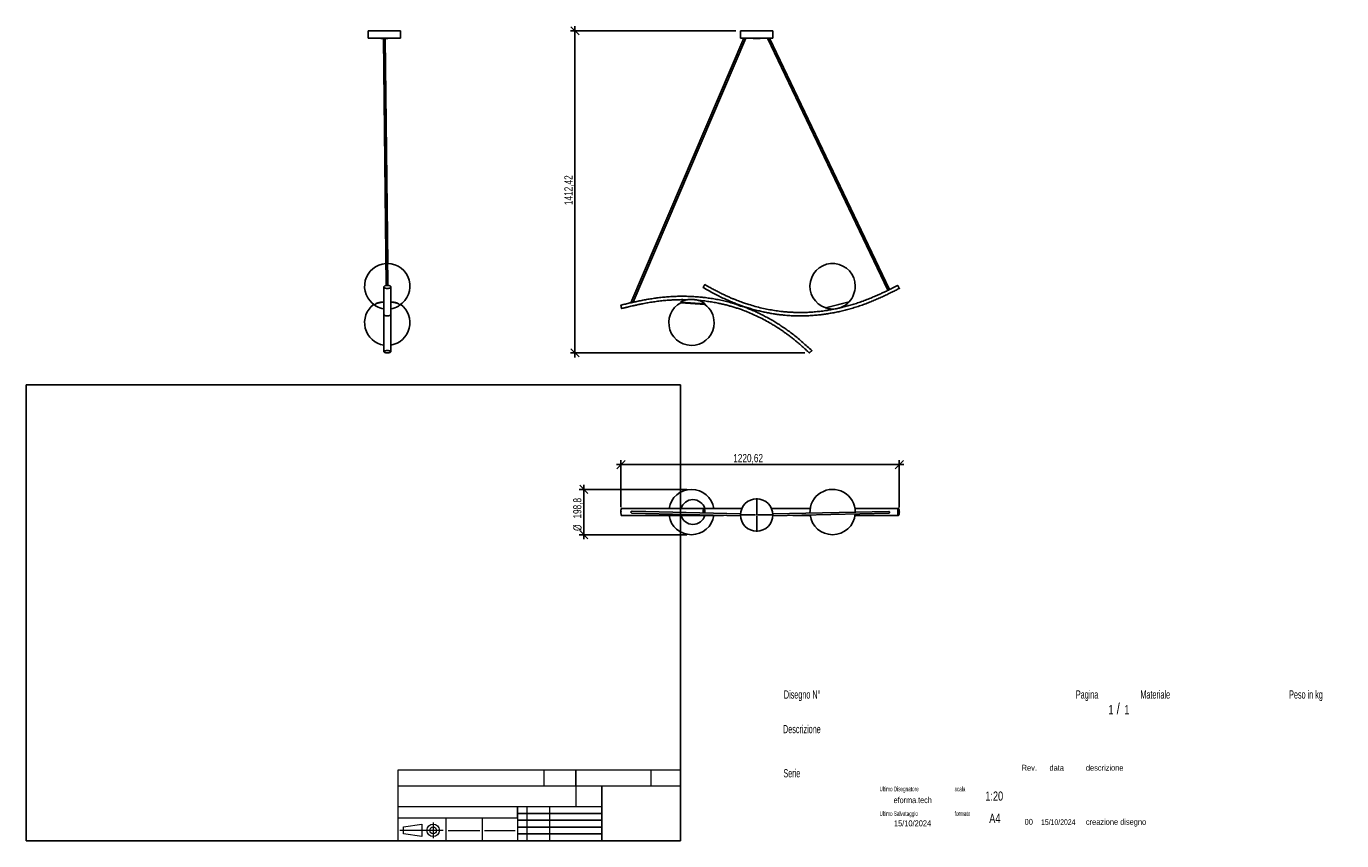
# Model space of a CAD drawing. Header units: millimetres. Extents: x 2 to 291, y 2 to 181.
import ezdxf

# ---------------------------------------------------------------- set-up
doc = ezdxf.new("R2010")
doc.units = ezdxf.units.MM
doc.header["$PDSIZE"] = -1
doc.layers.add('FORMAT', color=7, linetype='Continuous')
doc.styles.add('SLDTEXTSTYLE0', font='TXT', dxfattribs={"width": 0.605})
doc.styles.add('SLDTEXTSTYLE1', font='TXT', dxfattribs={"width": 0.75})
doc.dimstyles.new('SLDDIMSTYLE0', dxfattribs={"dimtxt": 1.8, "dimasz": 1.8, "dimexe": 0, "dimexo": 0.0625, "dimgap": 0.45, "dimtad": 1, "dimlfac": 20, "dimrnd": 1e-09, "dimzin": 12, "dimdsep": 46, "dimtxsty": 'SLDTEXTSTYLE1', "dimblk1": 'OBLIQUE', "dimblk2": 'OBLIQUE', "dimsah": 1, "dimcen": 0.09, "dimadec": 0, "dimazin": 3, "dimtfac": 1, "dimtmove": 0, "dimatfit": 0, "dimldrblk": 'OBLIQUE', "dimfxl": 0, "dimfrac": 2, "dimtolj": 1, "dimtzin": 12, "dimarcsym": 0})

# ---------------------------------------------------------------- blocks, each defined once
blk = doc.blocks.new('_Oblique')
at = {"color": 0, "linetype": 'ByBlock', "lineweight": -2}
blk.add_line((-0.5, -0.5), (0.5, 0.5), dxfattribs=at)
blk = doc.blocks.new('_D')
at = {"layer": 'FORMAT', "color": 7}
for p, q in [((158.13, 180.11), (121.82, 180.11)), ((122.82, 180.11), (122.82, 181.11)), ((122.82, 109.49), (122.82, 180.11)), ((173.23, 109.49), (121.82, 109.49)), ((122.82, 109.49), (122.82, 108.49))]:
    blk.add_line(p, q, dxfattribs=at)
at = {"layer": 'FORMAT', "color": 7, "xscale": 1.8, "yscale": 1.8}
for p, rotation in [((122.82, 180.11, -160.29), 269.999999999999), ((122.82, 109.49, -160.29), 89.99999999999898)]:
    blk.add_blockref('_Oblique', p, dxfattribs=dict(at, rotation=rotation))
at = {"layer": 'FORMAT', "color": 7, "insert": (120.5, 141.91), "char_height": 1.8, "attachment_point": 1, "rotation": 90, "style": 'SLDTEXTSTYLE1'}
blk.add_mtext('1412,42', dxfattribs=at)
blk = doc.blocks.new('_D_1')
at = {"layer": 'FORMAT', "color": 7}
for p, q in [((132.92, 84.99), (131.92, 84.99)), ((132.92, 75.63), (132.92, 85.99)), ((132.92, 84.99), (193.95, 84.99)), ((193.95, 75.61), (193.95, 85.99)), ((193.95, 84.99), (194.95, 84.99))]:
    blk.add_line(p, q, dxfattribs=at)
at = {"layer": 'FORMAT', "color": 7, "xscale": 1.8, "yscale": 1.8}
blk.add_blockref('_Oblique', (132.92, 84.99), dxfattribs=at)
at = {"layer": 'FORMAT', "color": 7, "xscale": 1.8, "yscale": 1.8, "rotation": 180.0000000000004}
blk.add_blockref('_Oblique', (193.95, 84.99), dxfattribs=at)
at = {"layer": 'FORMAT', "color": 7, "insert": (157.55, 87.31), "char_height": 1.8, "attachment_point": 1, "style": 'SLDTEXTSTYLE1'}
blk.add_mtext('1220,62', dxfattribs=at)
blk = doc.blocks.new('_D_2')
at = {"layer": 'FORMAT', "color": 7}
for p, q in [((147.38, 79.55), (123.78, 79.55)), ((124.78, 79.55), (124.78, 80.55)), ((124.78, 79.55), (124.78, 69.61)), ((147.38, 69.61), (123.78, 69.61)), ((124.78, 69.61), (124.78, 68.61))]:
    blk.add_line(p, q, dxfattribs=at)
at = {"layer": 'FORMAT', "color": 7, "xscale": 1.8, "yscale": 1.8}
for p, rotation in [((124.78, 79.55, 35.35), 270.0000000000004), ((124.78, 69.61, 35.35), 90.0000000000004)]:
    blk.add_blockref('_Oblique', p, dxfattribs=dict(at, rotation=rotation))
at = {"layer": 'FORMAT', "color": 7, "char_height": 1.8, "attachment_point": 1, "rotation": 90, "style": 'SLDTEXTSTYLE1'}
for s, insert in [('198,8', (122.44, 73.15)), ('%%c', (122.46, 70.44))]:
    blk.add_mtext(s, dxfattribs=dict(at, insert=insert))
blk = doc.blocks.new('SW_CENTERMARKSYMBOL_0')
at = {"layer": 'FORMAT', "color": 0}
for p, q in [((0, 0.25), (0, 3.68)), ((-0.25, 0), (-3.68, 0)), ((0, 0), (-0.13, 0)), ((0, 0), (0, 0.12)), ((0, 0), (0, -0.13)), ((0, 0), (0.12, 0)), ((0.25, 0), (3.68, 0)), ((0, -0.25), (0, -3.68))]:
    blk.add_line(p, q, dxfattribs=at)

msp = doc.modelspace()

# ---------------------------------------------------------------- linework, layer by layer
at = {"color": 7, "linetype": 'Continuous', "lineweight": 25}
for p, q in [((77.46499, 180.11136), (77.46499, 178.49378)), ((84.57357, 180.11136), (77.46499, 180.11136)), ((84.57357, 178.49378), (84.57357, 180.11136)), ((159.13171, 180.11136), (159.13171, 178.49378)), ((166.24029, 180.11136), (159.13171, 180.11136)), ((166.24029, 178.49378), (166.24029, 180.11136)), ((84.57357, 178.49378), (77.46499, 178.49378)), ((80.2391, 178.49378), (80.2391, 178.40488)), ((80.2391, 178.40488), (80.82054, 178.40488)), ((80.81958, 178.49378), (81.39411, 124.2643)), ((81.7939, 124.28623), (81.2196, 178.49378)), ((81.75623, 129.08675), (81.22057, 178.40488)), ((81.22057, 178.40488), (81.80007, 178.40488)), ((81.80007, 178.40488), (81.80007, 178.49378)), ((159.8436, 178.49378), (135.11262, 120.48008)), ((135.59325, 120.58752), (160.27843, 178.49378)), ((166.24029, 178.49378), (159.13171, 178.49378)), ((161.90553, 178.49378), (161.90553, 178.40488)), ((161.90553, 178.40488), (163.4665, 178.40488)), ((163.4665, 178.40488), (163.4665, 178.49378)), ((165.08942, 178.49378), (191.46773, 123.20562)), ((191.82741, 123.38066), (165.53261, 178.49378)), ((79.05772, 120.1453), (79.03148, 120.10534)), ((84.30064, 120.10534), (84.2744, 120.1453)), ((145.97922, 120.63028), (146.0496, 120.49781)), ((145.97922, 120.63028), (151.40989, 120.23689)), ((151.32116, 120.11595), (146.0496, 120.49781)), ((151.32116, 120.11595), (151.40989, 120.23689)), ((158.6502, 120.09655), (158.60948, 120.00542)), ((159.40642, 119.73277), (159.42895, 119.78318)), ((182.97211, 120.66085), (177.80028, 119.3371)), ((177.81554, 119.38471), (177.80028, 119.3371)), ((182.93585, 120.69528), (177.81554, 119.38471)), ((182.97211, 120.66085), (182.93585, 120.69528)), ((135.33857, 74.36585), (159.13608, 73.75952)), ((159.13877, 74.15958), (135.35522, 74.76555)), ((191.64478, 74.72082), (166.23342, 74.15655)), ((166.23577, 73.7565), (191.66214, 74.32111))]:
    msp.add_line(p, q, dxfattribs=at)
at = {"color": 7, "linetype": 'Continuous', "lineweight": 25, "flags": 128}
for points in [[(191.82515, 123.37959), (191.82426, 123.37604), (191.80463, 123.359), (191.76807, 123.33274), (191.71759, 123.30138), (191.65899, 123.27023), (191.59935, 123.24358), (191.54478, 123.2234), (191.50104, 123.21041), (191.47415, 123.20498), (191.46773, 123.20562), (191.46773, 123.20562)], [(80.93613, 120.63562), (80.80975, 120.62586), (80.60652, 120.60647), (80.41035, 120.58304), (80.22254, 120.55571), (80.04433, 120.52469), (79.87692, 120.49016), (79.72141, 120.45236), (79.57884, 120.41155), (79.45016, 120.36799), (79.33623, 120.32198), (79.2378, 120.27382), (79.15554, 120.22383), (79.08998, 120.17234), (79.04156, 120.11969), (79.01061, 120.06625), (78.99733, 120.01236), (79.00181, 119.95837), (79.02402, 119.90466), (79.06382, 119.85158), (79.12093, 119.79947), (79.19498, 119.7487), (79.22866, 119.72915)], [(80.93615, 120.66979), (80.81872, 120.66068), (80.61751, 120.64149), (80.42328, 120.6183), (80.23732, 120.59125), (80.06086, 120.56054), (79.89509, 120.52637), (79.7411, 120.48896), (79.59992, 120.44856), (79.4725, 120.40544), (79.35967, 120.35989), (79.26219, 120.31221), (79.1807, 120.26272), (79.11576, 120.21175), (79.06779, 120.15963), (79.05772, 120.1453)], [(84.10346, 119.72915), (84.1375, 119.74892), (84.21148, 119.7997), (84.26852, 119.85181), (84.30823, 119.9049), (84.33036, 119.95861), (84.33477, 120.01259), (84.32141, 120.06648), (84.29038, 120.11993), (84.24189, 120.17257), (84.17626, 120.22405), (84.09392, 120.27403), (83.99542, 120.32219), (83.88142, 120.36819), (83.75268, 120.41174), (83.61006, 120.45254), (83.45449, 120.49032), (83.28703, 120.52483), (83.10878, 120.55584), (82.92092, 120.58315), (82.72472, 120.60657), (82.52147, 120.62594), (82.43822, 120.63255)], [(84.2744, 120.1453), (84.26433, 120.15963), (84.21636, 120.21175), (84.15142, 120.26272), (84.06993, 120.31221), (83.97245, 120.35989), (83.85962, 120.40544), (83.7322, 120.44856), (83.59102, 120.48896), (83.43703, 120.52637), (83.27126, 120.56054), (83.0948, 120.59125), (82.90884, 120.6183), (82.71461, 120.64149), (82.5134, 120.66068), (82.43993, 120.66655)]]:
    msp.add_lwpolyline(points, dxfattribs=at)
at = {"color": 7, "linetype": 'Continuous', "lineweight": 25}
msp.add_circle((162.686, 73.93571), 3.55429, dxfattribs=at)
for centre, radius, start, end in [((81.66606, 124.11764), 4.96993, 93.7256532, 237.8447917), ((81.66606, 124.11764), 4.96993, 302.1552083, 89.1125506), ((179.33201, 124.11764), 4.96993, 0, 252.2341072), ((179.33201, 124.11764), 4.96993, 316.4796131, 0), ((81.66606, 116.10879), 4.96993, 126.3191852, 261.563712), ((81.66606, 124.11764), 5.01993, 240.9518958, 261.6468773), ((81.66606, 116.10879), 4.96993, 278.9385188, 53.6808148), ((81.66606, 124.11764), 5.01993, 278.8582603, 299.0481042), ((148.38127, 116.10879), 4.96993, 117.9795636, 0), ((148.38127, 116.10879), 5.11993, 100.3607559, 117.9795636), ((148.38127, 116.10879), 5.11993, 53.7340577, 73.4072432), ((148.38127, 116.10879), 4.96993, 0, 53.7340577), ((179.33201, 124.11764), 5.01993, 252.2341072, 276.5490257), ((179.33201, 124.11764), 5.01993, 287.5745945, 316.4796131), ((148.38127, 74.58249), 4.96993, 8.9511359, 171.0499553), ((179.33201, 74.58249), 4.96993, 359.7150225, 182.8291338), ((148.69456, 74.59055), 2.71362, 16.4040586, 163.6006701), ((148.38127, 74.58249), 4.96993, 188.4259184, 270), ((148.69456, 74.57455), 2.71372, 195.4284914, 344.5899224), ((148.38127, 74.58249), 4.96993, 270, 351.576226), ((179.33201, 74.58249), 4.96993, 187.4523131, 270), ((179.33201, 74.58249), 4.96993, 270, 355.0918431)]:
    msp.add_arc(centre, radius, start, end, dxfattribs=at)
for points, knots in [([(80.94046, 123.95412), (80.94046, 123.97411), (80.94439, 123.99484), (80.96157, 124.03684), (80.97484, 124.0581), (81.01139, 124.09985), (81.03468, 124.12034), (81.09075, 124.15912), (81.12352, 124.17741), (81.19674, 124.21052), (81.23718, 124.22534), (81.32293, 124.2507), (81.36823, 124.26123), (81.46055, 124.27776), (81.50756, 124.28376), (81.60042, 124.29153), (81.64627, 124.29331), (81.73465, 124.29331), (81.7805, 124.29153), (81.87336, 124.28376), (81.92037, 124.27776), (82.01269, 124.26123), (82.05799, 124.2507), (82.14374, 124.22534), (82.18418, 124.21052), (82.2574, 124.17741), (82.29018, 124.15912), (82.34624, 124.12034), (82.36953, 124.09985), (82.40608, 124.0581), (82.41935, 124.03684), (82.43653, 123.99484), (82.44046, 123.97411), (82.44046, 123.93413), (82.43653, 123.9134), (82.41935, 123.8714), (82.40608, 123.85014), (82.36953, 123.80839), (82.34624, 123.78791), (82.29018, 123.74912), (82.2574, 123.73084), (82.18418, 123.69772), (82.14374, 123.6829), (82.05799, 123.65754), (82.01269, 123.64701), (81.92037, 123.63048), (81.87336, 123.62448), (81.7805, 123.61671), (81.73465, 123.61493), (81.64627, 123.61493), (81.60042, 123.61671), (81.50756, 123.62448), (81.46055, 123.63048), (81.36823, 123.64701), (81.32293, 123.65754), (81.23718, 123.6829), (81.19674, 123.69772), (81.12352, 123.73084), (81.09075, 123.74912), (81.03468, 123.78791), (81.01139, 123.80839), (80.97484, 123.85014), (80.96157, 123.8714), (80.94439, 123.9134), (80.94046, 123.93413), (80.94046, 123.95412)], [0, 0, 0, 0, 0.03125, 0.03125, 0.0625, 0.0625, 0.09375, 0.09375, 0.125, 0.125, 0.15625, 0.15625, 0.1875, 0.1875, 0.21875, 0.21875, 0.25, 0.25, 0.28125, 0.28125, 0.3125, 0.3125, 0.34375, 0.34375, 0.375, 0.375, 0.40625, 0.40625, 0.4375, 0.4375, 0.46875, 0.46875, 0.5, 0.5, 0.53125, 0.53125, 0.5625, 0.5625, 0.59375, 0.59375, 0.625, 0.625, 0.65625, 0.65625, 0.6875, 0.6875, 0.71875, 0.71875, 0.75, 0.75, 0.78125, 0.78125, 0.8125, 0.8125, 0.84375, 0.84375, 0.875, 0.875, 0.90625, 0.90625, 0.9375, 0.9375, 0.96875, 0.96875, 1, 1, 1, 1]), ([(150.92645, 123.82908), (150.92681, 123.82967), (150.92765, 123.83104), (150.94575, 123.86001), (150.97268, 123.90312), (151.00295, 123.95158), (151.04127, 124.01289), (151.08454, 124.08213), (151.11155, 124.12534), (151.12374, 124.14485)], [0, 0, 0, 0, 0.183622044, 0.425954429, 0.556301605, 0.689212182, 0.832037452, 0.924185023, 1, 1, 1, 1]), ([(151.12374, 124.14485), (151.12873, 124.15283), (151.14862, 124.18465), (151.18182, 124.23776), (151.21969, 124.29833), (151.252, 124.35001), (151.28284, 124.39932), (151.30931, 124.44165), (151.32382, 124.46483), (151.32091, 124.46016), (151.32023, 124.45908)], [0, 0, 0, 0, 0.031135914, 0.124107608, 0.216200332, 0.336980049, 0.462688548, 0.651067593, 0.919273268, 1, 1, 1, 1]), ([(179.90342, 119.13437), (179.6794, 119.08866), (179.08615, 118.96764), (178.06554, 118.79671), (176.85852, 118.62574), (175.62652, 118.49311), (174.43935, 118.40302), (173.35238, 118.35506), (172.36253, 118.33944), (171.46378, 118.34768), (170.58602, 118.37696), (169.71666, 118.42668), (168.8454, 118.49736), (167.8037, 118.60701), (166.5917, 118.77254), (165.21377, 119.01321), (163.80899, 119.31201), (162.38375, 119.67082), (161.27162, 119.99538), (160.49271, 120.24362), (160.02534, 120.39871), (159.5267, 120.57115), (158.9838, 120.76732), (158.3959, 120.98981), (157.76398, 121.24084), (157.08914, 121.52275), (156.37262, 121.8382), (155.61538, 122.18924), (154.82317, 122.57457), (153.99695, 122.99451), (153.13772, 123.44925), (152.2407, 123.9404), (151.63349, 124.28588), (151.32255, 124.46278)], [0, 0, 0, 0, 0.023031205, 0.060993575, 0.104226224, 0.145827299, 0.185799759, 0.224148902, 0.255417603, 0.285520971, 0.314685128, 0.343885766, 0.373236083, 0.40273669, 0.449399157, 0.496437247, 0.543622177, 0.594052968, 0.644463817, 0.660302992, 0.676409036, 0.694070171, 0.713454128, 0.734561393, 0.757392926, 0.78195015, 0.80823534, 0.83625711, 0.866029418, 0.896978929, 0.929620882, 0.963961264, 1, 1, 1, 1]), ([(193.62958, 124.29331), (193.50782, 124.23032), (193.28495, 124.11502), (192.97519, 123.95691), (192.69687, 123.81596), (192.36631, 123.6501), (192.0749, 123.50491), (191.87334, 123.40653), (191.82607, 123.38346)], [0, 0, 0, 0, 0.203587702, 0.372646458, 0.516490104, 0.666908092, 0.921889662, 1, 1, 1, 1]), ([(193.7895, 123.95412), (193.78548, 123.96264), (193.76948, 123.99658), (193.74277, 124.05323), (193.71231, 124.11784), (193.68631, 124.17297), (193.66151, 124.22558), (193.64022, 124.27074), (193.62855, 124.29549), (193.6309, 124.29051), (193.63144, 124.28936)], [0, 0, 0, 0, 0.031134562, 0.124101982, 0.216190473, 0.336964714, 0.462667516, 0.651037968, 0.919231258, 1, 1, 1, 1]), ([(80.94046, 123.95444), (80.94012, 123.77894), (80.93946, 123.43585), (80.93878, 122.94878), (80.93833, 122.49494), (80.93807, 122.07526), (80.93794, 121.68941), (80.93789, 121.33696), (80.9379, 121.03801), (80.93793, 120.78638), (80.93796, 120.57618), (80.93799, 120.38416), (80.93801, 120.20958), (80.93802, 120.05131), (80.93803, 119.9064), (80.93804, 119.75407), (80.93804, 119.58787), (80.93804, 119.40506), (80.93803, 119.21911), (80.93802, 119.03279), (80.93801, 118.8491), (80.93801, 118.67119), (80.938, 118.50776), (80.93801, 118.36132), (80.93801, 118.23413), (80.93802, 118.12603), (80.93803, 118.04206), (80.93803, 117.98396), (80.93803, 117.97384), (80.93804, 117.96868)], [0, 0, 0, 0, 0.051317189, 0.100327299, 0.147033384, 0.191433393, 0.233525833, 0.273311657, 0.310791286, 0.338621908, 0.365028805, 0.390011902, 0.413571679, 0.435708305, 0.456421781, 0.476534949, 0.504217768, 0.534369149, 0.56698911, 0.602077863, 0.639635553, 0.679662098, 0.722156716, 0.763277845, 0.80647321, 0.851743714, 0.899087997, 0.948506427, 1, 1, 1, 1]), ([(82.43803, 117.96866), (82.43803, 117.97346), (82.43803, 117.98288), (82.43803, 118.03628), (82.43802, 118.11366), (82.43801, 118.21359), (82.43801, 118.33159), (82.438, 118.4643), (82.438, 118.60843), (82.43801, 118.76321), (82.43802, 118.9264), (82.43802, 119.09606), (82.43803, 119.26706), (82.43804, 119.43716), (82.43804, 119.60425), (82.43803, 119.7646), (82.43803, 119.92283), (82.43802, 120.08684), (82.438, 120.26814), (82.43797, 120.47017), (82.43794, 120.69428), (82.43791, 120.94142), (82.43789, 121.21245), (82.43791, 121.53564), (82.438, 121.91802), (82.43823, 122.36651), (82.43867, 122.85635), (82.43937, 123.38615), (82.44009, 123.76141), (82.44046, 123.95381)], [0, 0, 0, 0, 0.0491990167, 0.0965073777, 0.1419258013, 0.1854548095, 0.2270931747, 0.2668412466, 0.3047002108, 0.3406699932, 0.3763256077, 0.4099068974, 0.4414139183, 0.4708468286, 0.4982057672, 0.5234906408, 0.5458882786, 0.5692266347, 0.5943303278, 0.6211993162, 0.6498338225, 0.6802336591, 0.7123979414, 0.7463269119, 0.7914837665, 0.8394301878, 0.8901653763, 0.9436873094, 1, 1, 1, 1]), ([(158.62237, 120.00251), (158.51242, 120.03904), (158.18683, 120.14719), (157.64958, 120.31098), (157.01438, 120.49496), (156.38999, 120.66336), (155.7715, 120.81896), (154.94214, 121.01265), (153.90836, 121.2263), (152.67712, 121.4374), (151.53354, 121.59585), (150.46168, 121.71378), (149.43711, 121.80051), (148.37957, 121.86328), (147.28224, 121.90057), (146.15296, 121.90976), (144.99501, 121.88819), (143.81235, 121.8336), (142.60191, 121.74334), (141.41124, 121.61949), (140.24446, 121.46509), (139.1188, 121.28874), (138.01039, 121.09136), (136.93763, 120.87942), (136.13409, 120.71067), (135.68887, 120.60967), (135.58713, 120.58659)], [0, 0, 0, 0, 0.014892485, 0.044099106, 0.072188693, 0.099896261, 0.127221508, 0.154163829, 0.209367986, 0.26288418, 0.314710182, 0.357744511, 0.401480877, 0.446867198, 0.49390622, 0.542600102, 0.592014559, 0.642758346, 0.694762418, 0.74801787, 0.796611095, 0.84603351, 0.894465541, 0.941317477, 0.986590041, 1, 1, 1, 1]), ([(149.84339, 121.01551), (149.8379, 121.01698), (149.82553, 121.02028), (149.76603, 121.03496), (149.69338, 121.0519), (149.5933, 121.07403), (149.45602, 121.10174), (149.28057, 121.13225), (149.09628, 121.1587), (148.84031, 121.18744), (148.54846, 121.20587), (148.22393, 121.20783), (147.966, 121.19714), (147.77753, 121.18211), (147.65762, 121.16997), (147.57235, 121.16015), (147.50113, 121.15101), (147.46013, 121.14523), (147.46044, 121.14512), (147.46051, 121.14509)], [0, 0, 0, 0, 0.032868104, 0.074062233, 0.106946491, 0.140674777, 0.205389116, 0.271612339, 0.34071581, 0.409850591, 0.551415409, 0.655584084, 0.761331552, 0.835055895, 0.871872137, 0.909339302, 0.948858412, 0.988754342, 1, 1, 1, 1]), ([(150.92503, 123.8268), (151.32103, 123.60177), (152.1021, 123.15794), (153.27112, 122.52646), (154.41891, 121.93589), (155.54653, 121.38977), (156.64767, 120.89387), (157.67798, 120.46247), (158.3439, 120.21083), (158.64964, 120.0953)], [0, 0, 0, 0, 0.15909226, 0.313784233, 0.464057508, 0.609931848, 0.751359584, 0.885843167, 1, 1, 1, 1]), ([(159.00808, 119.9647), (159.26983, 119.87072), (159.8582, 119.65948), (160.83092, 119.34642), (161.90729, 119.02853), (163.00578, 118.73873), (164.05934, 118.4912), (165.06646, 118.28273), (166.02568, 118.10972), (166.92308, 117.97056), (167.75897, 117.86057), (168.53395, 117.77544), (169.26159, 117.71035), (169.94903, 117.66193), (170.60926, 117.62729), (171.25537, 117.60469), (171.89285, 117.59339), (172.74429, 117.59274), (173.79929, 117.61898), (175.04598, 117.69243), (176.19538, 117.79725), (177.26578, 117.92524), (178.28306, 118.07287), (179.32701, 118.25128), (180.40395, 118.4635), (181.50563, 118.7103), (182.62827, 118.99353), (183.76748, 119.31451), (184.92568, 119.67652), (186.05702, 120.06671), (187.15819, 120.48125), (188.21442, 120.9077), (189.24899, 121.35089), (190.24601, 121.79932), (191.20293, 122.24716), (192.12944, 122.69517), (193.04198, 123.1481), (193.64555, 123.45861), (193.94942, 123.61493)], [0, 0, 0, 0, 0.022999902, 0.051699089, 0.084497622, 0.11581257, 0.145644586, 0.173994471, 0.200862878, 0.226247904, 0.249093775, 0.270585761, 0.290723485, 0.309509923, 0.327577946, 0.345400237, 0.362976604, 0.38030666, 0.41581551, 0.450238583, 0.483574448, 0.511255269, 0.539387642, 0.568581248, 0.598837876, 0.630158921, 0.661943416, 0.694582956, 0.728033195, 0.76228838, 0.793544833, 0.825334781, 0.856487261, 0.886623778, 0.915745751, 0.943864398, 0.971737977, 1, 1, 1, 1]), ([(191.4667, 123.20777), (191.46574, 123.20731), (191.24687, 123.1003), (190.78857, 122.88158), (190.07619, 122.54732), (189.22897, 122.16225), (188.25263, 121.73639), (187.14645, 121.28148), (185.99453, 120.84065), (184.85776, 120.44381), (183.74114, 120.08941), (182.64947, 119.7765), (181.6823, 119.52313), (181.07619, 119.38754), (180.84847, 119.3366)], [0, 0, 0, 0, 0.0002825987, 0.0645148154, 0.1344689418, 0.2086584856, 0.3109428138, 0.416517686, 0.5253565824, 0.6375110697, 0.7353086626, 0.8355393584, 0.9382127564, 1, 1, 1, 1]), ([(193.94827, 123.61737), (193.94798, 123.61799), (193.9473, 123.61944), (193.93273, 123.65033), (193.91106, 123.6963), (193.88669, 123.74798), (193.85586, 123.81337), (193.82104, 123.88722), (193.79931, 123.93331), (193.7895, 123.95412)], [0, 0, 0, 0, 0.18358448, 0.425928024, 0.556281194, 0.689197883, 0.832029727, 0.924181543, 1, 1, 1, 1]), ([(82.43706, 109.74101), (82.43735, 110.01765), (82.43793, 110.55626), (82.43826, 111.32607), (82.43835, 112.03912), (82.43829, 112.69468), (82.43818, 113.29372), (82.43807, 113.83728), (82.43802, 114.31513), (82.43799, 114.73353), (82.43799, 115.09799), (82.43799, 115.42432), (82.438, 115.71553), (82.43801, 115.98184), (82.43804, 116.37621), (82.43807, 116.89564), (82.43809, 117.51862), (82.43809, 118.06725), (82.43808, 118.38656), (82.43808, 118.52607)], [0, 0, 0, 0, 0.077453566, 0.150801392, 0.220038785, 0.285170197, 0.346194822, 0.40311398, 0.45593111, 0.500743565, 0.542109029, 0.580027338, 0.614498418, 0.645895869, 0.67693177, 0.760943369, 0.846240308, 0.932820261, 1, 1, 1, 1]), ([(82.43803, 117.97028), (82.43804, 117.9716), (82.43804, 117.97441), (82.43804, 118.01434), (82.43804, 118.07895), (82.43805, 118.16631), (82.43806, 118.27223), (82.43807, 118.38555), (82.43808, 118.49977), (82.43808, 118.61003), (82.43809, 118.72525), (82.43809, 118.84713), (82.43809, 118.98145), (82.43809, 119.08698), (82.43808, 119.15223), (82.43808, 119.16329)], [0, 0, 0, 0, 0.096232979, 0.205228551, 0.309815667, 0.40999548, 0.505768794, 0.597136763, 0.665835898, 0.731814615, 0.795072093, 0.855778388, 0.918760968, 0.986228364, 1, 1, 1, 1]), ([(135.12011, 120.48125), (135.04578, 120.46456), (134.64252, 120.37397), (133.90813, 120.19796), (133.24968, 120.03234), (132.91818, 119.94896)], [0, 0, 0, 0, 0.100873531, 0.547337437, 1, 1, 1, 1]), ([(132.91861, 119.94633), (132.91872, 119.94563), (132.91899, 119.94401), (132.92448, 119.91024), (132.93263, 119.86005), (132.9418, 119.80366), (132.95339, 119.73231), (132.96648, 119.65176), (132.97465, 119.6015), (132.97834, 119.57882)], [0, 0, 0, 0, 0.184144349, 0.426354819, 0.556606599, 0.689419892, 0.832159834, 0.924264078, 1, 1, 1, 1]), ([(132.97834, 119.57882), (132.97986, 119.56943), (132.9859, 119.53226), (132.99597, 119.47034), (133.00743, 119.39978), (133.01722, 119.33956), (133.02655, 119.28214), (133.03454, 119.23302), (133.0389, 119.20619), (133.038, 119.21168), (133.0378, 119.21293)], [0, 0, 0, 0, 0.031456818, 0.124513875, 0.216691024, 0.337862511, 0.463984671, 0.65277765, 0.921019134, 1, 1, 1, 1]), ([(133.03849, 119.20867), (133.17137, 119.24256), (133.41459, 119.30458), (133.75216, 119.3887), (134.05524, 119.46317), (134.41483, 119.55024), (134.86255, 119.65648), (135.44859, 119.79181), (136.12586, 119.9431), (136.89567, 120.10746), (137.80821, 120.29155), (138.85585, 120.48606), (140.03656, 120.67969), (141.25867, 120.84925), (142.45608, 120.97957), (143.62428, 121.0725), (144.75881, 121.13264), (145.92085, 121.15973), (146.81878, 121.16247), (147.32831, 121.14537), (147.44225, 121.14154)], [0, 0, 0, 0, 0.028209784, 0.051636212, 0.071569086, 0.092413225, 0.127747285, 0.166231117, 0.216146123, 0.270506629, 0.328160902, 0.407650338, 0.489696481, 0.574279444, 0.661438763, 0.737440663, 0.815333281, 0.895124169, 0.976548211, 1, 1, 1, 1]), ([(135.11262, 120.48008), (135.11441, 120.47972), (135.11797, 120.47898), (135.14866, 120.48103), (135.19508, 120.48611), (135.25838, 120.49559), (135.33735, 120.51101), (135.42727, 120.53313), (135.50763, 120.55716), (135.5616, 120.57555), (135.58978, 120.58617), (135.59118, 120.58755), (135.59178, 120.58814)], [0, 0, 0, 0, 0.085625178, 0.171134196, 0.259737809, 0.358337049, 0.472044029, 0.60445942, 0.751447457, 0.854640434, 0.93749765, 1, 1, 1, 1]), ([(149.84187, 121.01075), (150.12056, 120.98769), (150.81097, 120.93056), (151.8926, 120.7959), (153.06999, 120.61679), (154.14008, 120.41789), (155.10827, 120.20971), (155.98228, 119.99876), (156.83108, 119.77207), (157.66708, 119.52733), (158.50019, 119.26174), (159.49061, 118.91969), (160.63436, 118.4847), (161.92285, 117.939), (163.22436, 117.33057), (164.53225, 116.65901), (165.54272, 116.09153), (166.24571, 115.67368), (166.66613, 115.41698), (167.11311, 115.13631), (167.59787, 114.82251), (168.12053, 114.47289), (168.67963, 114.08551), (169.27358, 113.65834), (169.90057, 113.18907), (170.5592, 112.6759), (171.24414, 112.1214), (171.95438, 111.52548), (172.68892, 110.88817), (173.45204, 110.20684), (173.96567, 109.73294), (174.22869, 109.49027)], [0, 0, 0, 0, 0.030478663, 0.075504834, 0.11876831, 0.160274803, 0.194117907, 0.22669973, 0.258264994, 0.289869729, 0.32163646, 0.353565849, 0.404070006, 0.454980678, 0.506050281, 0.560633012, 0.615194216, 0.632337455, 0.649769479, 0.668884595, 0.689864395, 0.712709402, 0.737420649, 0.76399967, 0.792448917, 0.822777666, 0.85500099, 0.888498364, 0.92382744, 0.960994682, 1, 1, 1, 1]), ([(158.61244, 120.0041), (158.6114, 120.00428), (158.6041, 120.00552), (158.62835, 119.98195), (158.6855, 119.9352), (158.77976, 119.87135), (158.89879, 119.80924), (159.02954, 119.76413), (159.1578, 119.73877), (159.27648, 119.72787), (159.36481, 119.7271), (159.40856, 119.73011), (159.40332, 119.73386), (159.40222, 119.73465)], [0, 0, 0, 0, 0.017518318, 0.122063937, 0.227623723, 0.335278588, 0.442247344, 0.54298154, 0.64100328, 0.746613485, 0.859816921, 0.970511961, 1, 1, 1, 1]), ([(158.6803, 120.10136), (158.66315, 120.10042), (158.64466, 120.09941), (158.65118, 120.09614), (158.65165, 120.09591)], [0, 0, 0, 0, 0.927953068, 1, 1, 1, 1]), ([(159.42538, 119.7847), (159.42414, 119.78523), (159.42135, 119.78641), (159.36566, 119.81008), (159.27437, 119.84888), (159.15561, 119.89935), (159.0246, 119.95504), (158.91133, 120.00317), (158.81098, 120.04582), (158.72995, 120.08026), (158.69597, 120.0947), (158.6803, 120.10136)], [0, 0, 0, 0, 0.095960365, 0.216773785, 0.337631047, 0.458513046, 0.579389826, 0.700264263, 0.775844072, 0.89661541, 1, 1, 1, 1]), ([(174.7863, 109.99184), (174.45141, 110.30076), (173.79089, 110.91005), (172.79496, 111.79013), (171.81054, 112.62565), (170.83566, 113.4132), (169.87573, 114.14663), (168.93151, 114.82525), (168.00628, 115.45207), (167.09653, 116.03323), (166.15127, 116.60302), (165.17429, 117.15615), (164.16994, 117.68777), (163.19963, 118.16782), (162.2657, 118.59924), (161.37052, 118.98559), (160.52749, 119.32379), (159.87818, 119.57057), (159.51228, 119.69813), (159.4073, 119.73473)], [0, 0, 0, 0, 0.074508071, 0.146955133, 0.21733258, 0.285649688, 0.351884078, 0.414866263, 0.475782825, 0.534624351, 0.591388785, 0.65626142, 0.71819968, 0.777204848, 0.833278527, 0.886421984, 0.936631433, 0.981818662, 1, 1, 1, 1]), ([(179.90446, 119.13045), (179.90864, 119.13097), (179.91842, 119.13218), (179.96584, 119.13859), (180.04174, 119.14974), (180.14044, 119.16587), (180.26581, 119.18855), (180.41793, 119.21972), (180.58811, 119.25981), (180.71568, 119.29376), (180.79467, 119.31623), (180.82907, 119.32634), (180.84693, 119.33173), (180.84761, 119.33198), (180.84775, 119.33204)], [0, 0, 0, 0, 0.038508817, 0.08991072, 0.181863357, 0.276745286, 0.373865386, 0.532497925, 0.695838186, 0.849078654, 0.902843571, 0.956952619, 0.991096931, 1, 1, 1, 1]), ([(80.93809, 117.96825), (80.93809, 117.83694), (80.93809, 117.52396), (80.93808, 117.11674), (80.93806, 116.77657), (80.93805, 116.56904), (80.93804, 116.35871), (80.93802, 116.14558), (80.93801, 115.92793), (80.938, 115.69867), (80.93799, 115.43419), (80.93799, 115.12411), (80.93799, 114.76268), (80.93802, 114.36119), (80.93806, 113.91747), (80.93815, 113.42907), (80.93825, 112.90547), (80.93833, 112.34799), (80.93833, 111.75811), (80.93818, 111.12523), (80.93783, 110.45008), (80.93732, 109.98107), (80.93706, 109.7411)], [0, 0, 0, 0, 0.0642577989, 0.1531625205, 0.1828153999, 0.2123243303, 0.2416893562, 0.2709105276, 0.2999879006, 0.3296605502, 0.3619856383, 0.4032038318, 0.4481972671, 0.4969656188, 0.5495083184, 0.6058246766, 0.6659151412, 0.7260268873, 0.7894910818, 0.8563073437, 0.926479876, 1, 1, 1, 1]), ([(80.93804, 117.96869), (80.93913, 117.95319), (80.94129, 117.92254), (80.96488, 117.86148), (81.01921, 117.79176), (81.10836, 117.72676), (81.23872, 117.66295), (81.40937, 117.61477), (81.58981, 117.59365), (81.74427, 117.59279), (81.88506, 117.60412), (82.03069, 117.63134), (82.17811, 117.68003), (82.30824, 117.74915), (82.39413, 117.83221), (82.43269, 117.90987), (82.43627, 117.94927), (82.43803, 117.96865)], [0, 0, 0, 0, 0.031596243, 0.062464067, 0.123809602, 0.185319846, 0.244185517, 0.356035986, 0.465699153, 0.533298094, 0.602215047, 0.690608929, 0.769841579, 0.852391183, 0.929650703, 0.965391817, 1, 1, 1, 1]), ([(80.93706, 109.74099), (80.93706, 109.72621), (80.94099, 109.71088), (80.95817, 109.67983), (80.97144, 109.66412), (81.00799, 109.63325), (81.03128, 109.6181), (81.08735, 109.58943), (81.12012, 109.57592), (81.19335, 109.55144), (81.23378, 109.54048), (81.31954, 109.52175), (81.36483, 109.51396), (81.45716, 109.50175), (81.50416, 109.49732), (81.59703, 109.49158), (81.64287, 109.49027), (81.73126, 109.49028), (81.77711, 109.49159), (81.86997, 109.49735), (81.91698, 109.50179), (82.0093, 109.51402), (82.0546, 109.52181), (82.14035, 109.54057), (82.18078, 109.55153), (82.254, 109.57602), (82.28678, 109.58954), (82.34284, 109.61822), (82.36613, 109.63337), (82.40268, 109.66424), (82.41595, 109.67996), (82.43313, 109.71101), (82.43706, 109.72635), (82.43706, 109.7559), (82.43313, 109.77123), (82.41594, 109.80228), (82.40267, 109.818), (82.36612, 109.84886), (82.34283, 109.86401), (82.28676, 109.89268), (82.25399, 109.90619), (82.18077, 109.93067), (82.14033, 109.94163), (82.05458, 109.96037), (82.00928, 109.96815), (81.91696, 109.98036), (81.86995, 109.98479), (81.77709, 109.99053), (81.73124, 109.99184), (81.64285, 109.99183), (81.597, 109.99052), (81.50414, 109.98476), (81.45714, 109.98032), (81.36481, 109.96809), (81.31952, 109.9603), (81.23376, 109.94155), (81.19333, 109.93058), (81.12011, 109.90609), (81.08734, 109.89257), (81.03127, 109.86389), (81.00799, 109.84874), (80.97144, 109.81787), (80.95817, 109.80215), (80.94098, 109.7711), (80.93706, 109.75577), (80.93706, 109.74099)], [0, 0, 0, 0, 0.03125, 0.03125, 0.0625, 0.0625, 0.09375, 0.09375, 0.125, 0.125, 0.15625, 0.15625, 0.1875, 0.1875, 0.21875, 0.21875, 0.25, 0.25, 0.28125, 0.28125, 0.3125, 0.3125, 0.34375, 0.34375, 0.375, 0.375, 0.40625, 0.40625, 0.4375, 0.4375, 0.46875, 0.46875, 0.5, 0.5, 0.53125, 0.53125, 0.5625, 0.5625, 0.59375, 0.59375, 0.625, 0.625, 0.65625, 0.65625, 0.6875, 0.6875, 0.71875, 0.71875, 0.75, 0.75, 0.78125, 0.78125, 0.8125, 0.8125, 0.84375, 0.84375, 0.875, 0.875, 0.90625, 0.90625, 0.9375, 0.9375, 0.96875, 0.96875, 1, 1, 1, 1]), ([(174.50753, 109.74099), (174.50045, 109.73463), (174.47246, 109.70945), (174.42581, 109.66749), (174.37231, 109.61938), (174.32689, 109.57853), (174.28397, 109.53994), (174.24683, 109.50656), (174.22636, 109.48816), (174.23064, 109.49203), (174.23156, 109.49286)], [0, 0, 0, 0, 0.0314567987, 0.1245139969, 0.2166912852, 0.3400589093, 0.4640121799, 0.6528053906, 0.9251232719, 1, 1, 1, 1]), ([(174.78432, 109.99006), (174.78385, 109.98963), (174.78277, 109.98864), (174.75675, 109.96521), (174.71937, 109.93157), (174.67663, 109.89311), (174.62315, 109.845), (174.56247, 109.79041), (174.52461, 109.75636), (174.50753, 109.74099)], [0, 0, 0, 0, 0.187173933, 0.426382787, 0.558072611, 0.689446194, 0.832174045, 0.924270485, 1, 1, 1, 1]), ([(132.97832, 75.35488), (132.97746, 75.35557), (132.97562, 75.35706), (132.96944, 75.35022), (132.96024, 75.32756), (132.94945, 75.26962), (132.94029, 75.19329), (132.92983, 75.06599), (132.92137, 74.88477), (132.91745, 74.66103), (132.91885, 74.438), (132.92442, 74.25625), (132.93264, 74.1121), (132.94179, 74.00286), (132.95339, 73.91702), (132.96648, 73.86517), (132.97465, 73.85946), (132.97834, 73.85689)], [0, 0, 0, 0, 0.008842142, 0.01901765, 0.064219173, 0.109037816, 0.164078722, 0.221044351, 0.344947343, 0.473797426, 0.592064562, 0.713172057, 0.778299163, 0.844707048, 0.916078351, 0.962131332, 1, 1, 1, 1]), ([(152.65086, 75.35445), (152.5778, 75.35445), (152.1506, 75.35445), (151.586, 75.35445), (150.96284, 75.35444), (150.56699, 75.35444), (150.17982, 75.35444), (149.80134, 75.35443), (149.43163, 75.35443), (149.06833, 75.35443), (148.69503, 75.35443), (148.29013, 75.35443), (147.83671, 75.35444), (147.3319, 75.35444), (146.77801, 75.35445), (146.1751, 75.35445), (145.5276, 75.35446), (144.83626, 75.35447), (144.10191, 75.35447), (143.32114, 75.35446), (142.48895, 75.35445), (141.60537, 75.35442), (140.6706, 75.35437), (139.69012, 75.35432), (138.66445, 75.35432), (137.6009, 75.35441), (136.50028, 75.35465), (135.36336, 75.35509), (134.18359, 75.3558), (133.38518, 75.35652), (132.97834, 75.35689)], [0, 0, 0, 0, 0.011181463, 0.065378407, 0.085861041, 0.105886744, 0.125455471, 0.144567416, 0.163222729, 0.181421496, 0.199527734, 0.21966542, 0.242610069, 0.268017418, 0.295887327, 0.326219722, 0.359014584, 0.393620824, 0.430602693, 0.469960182, 0.511693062, 0.556625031, 0.604019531, 0.653876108, 0.706193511, 0.760972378, 0.817167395, 0.875735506, 0.936680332, 1, 1, 1, 1]), ([(151.30927, 74.35906), (151.31443, 74.41717), (151.32683, 74.55665), (151.32069, 74.75557), (151.30287, 74.94779), (151.2785, 75.08335), (151.25034, 75.18626), (151.22125, 75.26256), (151.18697, 75.32012), (151.14928, 75.35086), (151.12328, 75.35512), (151.09464, 75.34788), (151.06423, 75.32404), (151.02839, 75.26642), (150.99807, 75.19008), (150.96339, 75.0615), (150.93479, 74.88074), (150.9237, 74.65628), (150.92373, 74.48327), (150.93449, 74.3905), (150.93703, 74.36855)], [0, 0, 0, 0, 0.076828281, 0.184413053, 0.25808075, 0.331593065, 0.370362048, 0.409037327, 0.454017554, 0.481448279, 0.508972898, 0.516995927, 0.552633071, 0.587968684, 0.632068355, 0.676336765, 0.776007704, 0.876033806, 0.970665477, 1, 1, 1, 1]), ([(159.43668, 75.35442), (159.21585, 75.35442), (158.72333, 75.35441), (157.94489, 75.35443), (157.0852, 75.35447), (156.18121, 75.35457), (155.23954, 75.3547), (154.26091, 75.35478), (153.24604, 75.3547), (152.19445, 75.35438), (151.48573, 75.3538), (151.12378, 75.3535)], [0, 0, 0, 0, 0.076352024, 0.170288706, 0.271764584, 0.378918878, 0.491757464, 0.610284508, 0.734498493, 0.864406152, 1, 1, 1, 1]), ([(174.43078, 75.35446), (174.39048, 75.35446), (173.83763, 75.35446), (172.84807, 75.35446), (171.47128, 75.35447), (170.18701, 75.35447), (168.92169, 75.35447), (167.6667, 75.35448), (166.67278, 75.3545), (166.09734, 75.35451), (165.9375, 75.35451)], [0, 0, 0, 0, 0.014222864, 0.195116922, 0.347976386, 0.498680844, 0.647231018, 0.794269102, 0.942851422, 1, 1, 1, 1]), ([(193.78946, 75.35689), (193.47704, 75.35658), (192.86635, 75.35597), (191.96487, 75.35532), (191.10197, 75.35487), (190.27756, 75.35458), (189.49197, 75.35442), (188.70524, 75.35434), (187.9227, 75.35432), (187.14983, 75.35434), (186.43387, 75.35438), (185.81386, 75.35442), (185.28405, 75.35444), (184.83596, 75.35445), (184.48999, 75.35446), (184.29219, 75.35446), (184.23285, 75.35446)], [0, 0, 0, 0, 0.101235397, 0.197879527, 0.289939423, 0.377414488, 0.460302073, 0.538601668, 0.624994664, 0.705016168, 0.778666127, 0.845941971, 0.895173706, 0.940326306, 0.982095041, 1, 1, 1, 1]), ([(193.7895, 73.85689), (193.78008, 73.85689), (193.7703, 73.86082), (193.7505, 73.878), (193.74048, 73.89127), (193.72079, 73.92782), (193.71113, 73.95111), (193.69284, 74.00718), (193.68422, 74.03995), (193.66861, 74.11317), (193.66162, 74.15361), (193.64967, 74.23936), (193.6447, 74.28466), (193.63691, 74.37698), (193.63408, 74.42399), (193.63041, 74.51685), (193.62958, 74.5627), (193.62958, 74.65108), (193.63041, 74.69693), (193.63408, 74.78979), (193.63691, 74.8368), (193.6447, 74.92912), (193.64967, 74.97442), (193.66162, 75.06017), (193.66861, 75.10061), (193.68422, 75.17383), (193.69284, 75.2066), (193.71113, 75.26267), (193.72079, 75.28596), (193.74048, 75.32251), (193.7505, 75.33578), (193.7703, 75.35296), (193.78008, 75.35689), (193.79892, 75.35689), (193.8087, 75.35296), (193.8285, 75.33578), (193.83852, 75.32251), (193.85821, 75.28596), (193.86787, 75.26267), (193.88615, 75.2066), (193.89477, 75.17383), (193.91039, 75.10061), (193.91738, 75.06017), (193.92933, 74.97442), (193.9343, 74.92912), (193.94209, 74.8368), (193.94492, 74.78979), (193.94858, 74.69693), (193.94942, 74.65108), (193.94942, 74.5627), (193.94858, 74.51685), (193.94492, 74.42399), (193.94209, 74.37698), (193.9343, 74.28466), (193.92933, 74.23936), (193.91738, 74.15361), (193.91039, 74.11317), (193.89477, 74.03995), (193.88615, 74.00718), (193.86787, 73.95111), (193.85821, 73.92782), (193.83852, 73.89127), (193.8285, 73.878), (193.8087, 73.86082), (193.79892, 73.85689), (193.7895, 73.85689)], [0, 0, 0, 0, 0.03125, 0.03125, 0.0625, 0.0625, 0.09375, 0.09375, 0.125, 0.125, 0.15625, 0.15625, 0.1875, 0.1875, 0.21875, 0.21875, 0.25, 0.25, 0.28125, 0.28125, 0.3125, 0.3125, 0.34375, 0.34375, 0.375, 0.375, 0.40625, 0.40625, 0.4375, 0.4375, 0.46875, 0.46875, 0.5, 0.5, 0.53125, 0.53125, 0.5625, 0.5625, 0.59375, 0.59375, 0.625, 0.625, 0.65625, 0.65625, 0.6875, 0.6875, 0.71875, 0.71875, 0.75, 0.75, 0.78125, 0.78125, 0.8125, 0.8125, 0.84375, 0.84375, 0.875, 0.875, 0.90625, 0.90625, 0.9375, 0.9375, 0.96875, 0.96875, 1, 1, 1, 1]), ([(132.97833, 73.85689), (133.40255, 73.85651), (134.23111, 73.85576), (135.44954, 73.85505), (136.61137, 73.85462), (137.71685, 73.8544), (138.75984, 73.85432), (139.74052, 73.85433), (140.65897, 73.85437), (141.52107, 73.85442), (142.32624, 73.85444), (143.0738, 73.85446), (143.76325, 73.85447), (144.39418, 73.85447), (144.97397, 73.85447), (145.50147, 73.85446), (145.99277, 73.85446), (146.6573, 73.85445), (147.52924, 73.85444), (148.62504, 73.85443), (149.75953, 73.85443), (150.59647, 73.85444), (151.05345, 73.85444), (151.12099, 73.85444)], [0, 0, 0, 0, 0.071582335, 0.139812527, 0.204687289, 0.266209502, 0.324379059, 0.378245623, 0.428877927, 0.476275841, 0.520440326, 0.561372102, 0.599071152, 0.633537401, 0.664770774, 0.694024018, 0.719889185, 0.745178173, 0.802770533, 0.862582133, 0.92461127, 0.98885897, 1, 1, 1, 1]), ([(135.35498, 74.76185), (135.34262, 74.76311), (135.2971, 74.76773), (135.22738, 74.74325), (135.16061, 74.69391), (135.12047, 74.6333), (135.11508, 74.58775), (135.11262, 74.56698)], [0, 0, 0, 0, 0.108801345, 0.400638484, 0.611119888, 0.822635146, 1, 1, 1, 1]), ([(135.11262, 74.56698), (135.11441, 74.54683), (135.11797, 74.50656), (135.14865, 74.45233), (135.19511, 74.40745), (135.25825, 74.37743), (135.30919, 74.36312), (135.33666, 74.36642), (135.33847, 74.36664)], [0, 0, 0, 0, 0.178365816, 0.356489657, 0.541059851, 0.746451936, 0.983314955, 1, 1, 1, 1]), ([(151.02209, 73.96625), (151.03065, 73.94563), (151.04833, 73.90301), (151.0847, 73.86205), (151.1116, 73.85616), (151.12374, 73.8535)], [0, 0, 0, 0, 0.339553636, 0.701887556, 1, 1, 1, 1]), ([(151.12374, 73.8535), (151.12874, 73.85393), (151.14865, 73.85563), (151.18145, 73.88163), (151.2098, 73.92216), (151.2215, 73.95296), (151.22459, 73.96109)], [0, 0, 0, 0, 0.1249266, 0.497956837, 0.867460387, 1, 1, 1, 1]), ([(151.12379, 73.8535), (151.48483, 73.8538), (152.19185, 73.85438), (153.24071, 73.8547), (154.25419, 73.85478), (154.96946, 73.85473), (155.35007, 73.85468), (155.40137, 73.85467)], [0, 0, 0, 0, 0.257355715, 0.503970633, 0.739825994, 0.964933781, 1, 1, 1, 1]), ([(170.64753, 73.85447), (170.84803, 73.85447), (171.55412, 73.85447), (172.77561, 73.85446), (173.83275, 73.85446), (174.38149, 73.85446), (174.41768, 73.85446)], [0, 0, 0, 0, 0.159660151, 0.5622686, 0.971138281, 1, 1, 1, 1]), ([(173.17842, 73.85446), (173.31223, 73.85442), (173.73038, 73.85428), (174.13954, 73.85385), (174.41776, 73.85356)], [0, 0, 0, 0, 0.320016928, 1, 1, 1, 1]), ([(184.24815, 73.85446), (184.36181, 73.85446), (184.61808, 73.85446), (185.0263, 73.85444), (185.48913, 73.85443), (185.98961, 73.85441), (186.52766, 73.85438), (187.1273, 73.85435), (187.79082, 73.85432), (188.52033, 73.85433), (189.29393, 73.85439), (190.11104, 73.85454), (190.97124, 73.85481), (191.87412, 73.85526), (192.81982, 73.85593), (193.46107, 73.85656), (193.78954, 73.85689)], [0, 0, 0, 0, 0.034240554, 0.077199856, 0.124206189, 0.175297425, 0.230474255, 0.289737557, 0.360704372, 0.436761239, 0.517907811, 0.604145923, 0.695476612, 0.7918964, 0.893402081, 1, 1, 1, 1]), ([(191.64494, 74.71814), (191.65272, 74.719), (191.68061, 74.72208), (191.727, 74.70379), (191.77613, 74.66554), (191.8112, 74.60955), (191.82875, 74.54406), (191.82734, 74.47627), (191.80734, 74.41344), (191.77023, 74.36275), (191.72028, 74.32838), (191.68105, 74.32386), (191.66205, 74.32167)], [0, 0, 0, 0, 0.041278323, 0.148043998, 0.255064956, 0.362423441, 0.469380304, 0.575619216, 0.682032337, 0.78967221, 0.898143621, 1, 1, 1, 1])]:
    msp.add_open_spline(points, degree=3, knots=knots, dxfattribs=at)
at = {"layer": 'FORMAT', "color": 251, "true_color": 0x484848}
for p, q in [((2.5, 102.5), (146, 102.5)), ((2.5, 102.5), (2.5, 2.5)), ((146, 102.5), (146, 2.5)), ((2.5, 2.5), (146, 2.5))]:
    msp.add_line(p, q, dxfattribs=at)
at = {"layer": 'FORMAT', "color": 251, "lineweight": 18, "true_color": 0x484848}
for p, q in [((146, 18), (84, 18)), ((84, 18), (84, 2.5)), ((116, 18), (116, 14.5)), ((139.5, 18), (139.5, 14.5)), ((84, 14.5), (146, 14.5)), ((84, 10), (123, 10)), ((112.25, 10), (112.25, 2.5)), ((117.25, 10), (117.25, 2.5)), ((123, 10), (128.75, 10)), ((84, 7.5), (110.25, 7.5)), ((85.22616, 5.51421), (89.22616, 6.13921)), ((89.22616, 6.13921), (89.22616, 3.38921)), ((91.73012, 6.52038), (91.73012, 3.03025)), ((94.5, 7.5), (94.5, 2.5)), ((102.5, 7.5), (102.5, 2.5)), ((110.25, 7.5), (110.25, 2.5)), ((93.94146, 4.76421), (84.44672, 4.76421)), ((85.22616, 4.01421), (85.22616, 5.51421)), ((89.22616, 3.38921), (85.22616, 4.01421)), ((95, 4.75), (102, 4.75)), ((103, 4.75), (109.75, 4.75))]:
    msp.add_line(p, q, dxfattribs=at)
at = {"layer": 'FORMAT', "color": 7}
for p, q in [((123, 14.5), (123, 18)), ((128.75, 10), (128.75, 14.5)), ((110.25, 7.5), (110.25, 10)), ((128.75, 2.5), (128.75, 10)), ((110.25, 8.5), (128.75, 8.5)), ((110.25, 7), (128.75, 7)), ((110.25, 5.5), (128.75, 5.5)), ((110.25, 4), (128.75, 4)), ((110.25, 2.5), (128.75, 2.5))]:
    msp.add_line(p, q, dxfattribs=at)
at = {"layer": 'FORMAT', "color": 7, "lineweight": 18}
msp.add_line((123, 14.5), (123, 10), dxfattribs=at)
at = {"layer": 'FORMAT', "color": 251, "lineweight": 18, "true_color": 0x484848}
for radius in [1.375, 0.75]:
    msp.add_circle((91.73012, 4.76421), radius, dxfattribs=at)
at = {"layer": 'FORMAT', "color": 7}
for p in [(193.94942, 123.61493), (132.91818, 119.94896), (132.91821, 74.62758), (193.94942, 74.60689)]:
    msp.add_point(p, dxfattribs=at)

# ---------------------------------------------------------------- block references
msp.add_blockref('SW_CENTERMARKSYMBOL_0', (162.686, 73.93571), dxfattribs=at)

# ---------------------------------------------------------------- texts
at = {"layer": 'FORMAT', "color": 18, "true_color": 0x060606}
for s, insert, char_height, attachment_point, style in [('Disegno N°', (168.65209, 35.46055), 1.8, 1, 'SLDTEXTSTYLE0'), ('Pagina', (232.68578, 35.4642), 1.8, 1, 'SLDTEXTSTYLE0'), ('Materiale', (246.84637, 35.4642), 1.8, 1, 'SLDTEXTSTYLE0'), ('Peso in kg', (279.45834, 35.4642), 1.8, 1, 'SLDTEXTSTYLE0'), ('1', (239.82456, 32.24796), 2, 1, 'SLDTEXTSTYLE1'), ('/', (241.64155, 32.74597), 2.5, 1, 'SLDTEXTSTYLE1'), ('1', (243.32047, 32.24796), 2, 1, 'SLDTEXTSTYLE1'), ('Descrizione', (168.45959, 27.87301), 1.8, 1, 'SLDTEXTSTYLE0'), ('Serie', (168.54671, 18.20074), 1.8, 1, 'SLDTEXTSTYLE0'), ('Rev.', (220.80434, 19.14061), 1.3, 1, 'SLDTEXTSTYLE1'), ('data', (226.90583, 19.14061), 1.3, 1, 'SLDTEXTSTYLE1'), ('descrizione', (234.88928, 19.14061), 1.3, 1, 'SLDTEXTSTYLE1'), ('Ultimo Disegnatore', (189.61829, 14.3444), 1, 1, 'SLDTEXTSTYLE0'), ('scala', (206.10636, 14.3444), 1, 1, 'SLDTEXTSTYLE0'), ('1:20', (212.8317, 13.28812), 2, 1, 'SLDTEXTSTYLE1'), ('Ultimo Salvataggio', (189.61829, 8.93841), 1, 1, 'SLDTEXTSTYLE0'), ('formato', (206.10636, 8.93841), 1, 1, 'SLDTEXTSTYLE0'), ('15/10/2024', (196.86819, 6.95548), 1.3, 2, 'SLDTEXTSTYLE1'), ('A4', (213.69281, 8.39825), 2, 1, 'SLDTEXTSTYLE1'), ('00', (221.45534, 7.2775), 1.3, 1, 'SLDTEXTSTYLE1'), ('15/10/2024', (225.06555, 7.1779), 1.2, 1, 'SLDTEXTSTYLE1'), ('creazione disegno', (234.88928, 7.2775), 1.3, 1, 'SLDTEXTSTYLE1')]:
    msp.add_mtext(s, dxfattribs=dict(at, insert=insert, char_height=char_height, attachment_point=attachment_point, style=style))
at = {"layer": 'FORMAT', "color": 18, "true_color": 0x020202, "insert": (196.90354, 12.06285), "char_height": 1.3229167, "attachment_point": 2, "style": 'SLDTEXTSTYLE1'}
msp.add_mtext('eforma.tech', dxfattribs=at)

# ---------------------------------------------------------------- dimensions: what is measured, and where the dimension line sits
at = {"layer": 'FORMAT', "color": 7}
dim = msp.add_linear_dim(base=(122.82342, 180.11136), p1=(174.22869, 109.49027), p2=(159.13171, 180.11136), angle=90, dimstyle='SLDDIMSTYLE0', dxfattribs=at)
dim.commit()
dim.dimension.update_dxf_attribs({"geometry": '_D', "text_midpoint": (122.82342, 146.22849), "dimtype": 160})
dim = msp.add_linear_dim(base=(193.94942, 84.99105), p1=(132.91821, 74.62758), p2=(193.94942, 74.60689), dimstyle='SLDDIMSTYLE0', dxfattribs=at)
dim.commit()
dim.dimension.update_dxf_attribs({"geometry": '_D_1', "text_midpoint": (161.8703, 84.99105), "dimtype": 160})
dim = msp.add_linear_dim(base=(124.78453, 69.61256), p1=(148.38127, 79.55242), p2=(148.38127, 69.61256), angle=90, text='%%c<>', dimstyle='SLDDIMSTYLE0', dxfattribs=at)
dim.commit()
dim.dimension.update_dxf_attribs({"geometry": '_D_2', "text_midpoint": (124.78453, 74.78698), "dimtype": 160})

doc.saveas('drawing.dxf')
